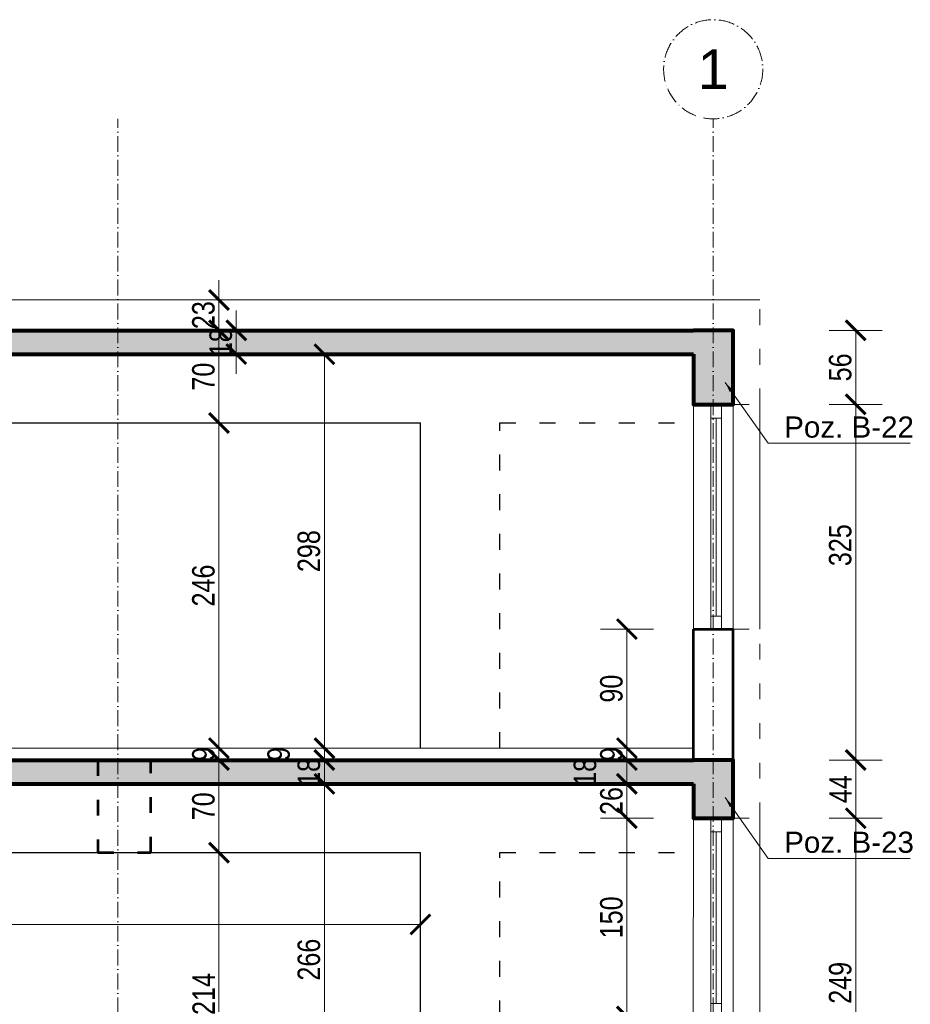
# Model space of a CAD drawing. Header units: inches. Extents: x 201967 to 338763, y -32705 to 30884.
# Tile 5 of 236: x 321472 to 322146, y -26013 to -25268. Entities that reach past the tile are written whole.
import ezdxf
from ezdxf.enums import TextEntityAlignment as Align

# ---------------------------------------------------------------- set-up
doc = ezdxf.new("R2010")
doc.units = ezdxf.units.IN
doc.header["$MEASUREMENT"] = 0
doc.linetypes.add('ACAD_ISO03W100', pattern=[30, 12, -18])
doc.linetypes.add('ACAD_ISO10W100', pattern=[18, 12, -3, 0, -3])
doc.layers.add('00_kreskowanie', color=1, linetype='Continuous', lineweight=5, true_color=0xff0000)
for name, color, linetype, lineweight in [('01 a KONSTRUKCJA żelbet', 94, 'Continuous', 80), ('01 a1 KONSTRUKCJA żelebet', 200, 'Continuous', 53), ('01h3 KONSTRUKCJA pozycje słupy', 252, 'Continuous', 13), ('11 OSIE ściany', 2, 'ACAD_ISO10W100', 5), ('1_OpisPomieszczen', 120, 'Continuous', 9), ('20 KRESKOWANIE ścian', 63, 'Continuous', 5), ('30 WIDOK 1 005', 5, 'Continuous', 5), ('33 WIDOK 4 025', 151, 'Continuous', 25), ('90 WYMIAR', 155, 'Continuous', 9), ('okna', 5, 'Continuous', 0)]:
    doc.layers.add(name, color=color, linetype=linetype, lineweight=lineweight)
doc.styles.add('100 arial', font='arial.ttf', dxfattribs={"width": 0.8, "height": 17})
doc.styles.add('arialcce', font='arial.ttf')
doc.styles.add('OPIS', font='arial.ttf')
doc.styles.add('RomanS', font='romans.shx')
doc.dimstyles.new('100', dxfattribs={"dimscale": 10, "dimtxt": 17, "dimasz": 1.5, "dimexe": 2, "dimexo": 2, "dimgap": 0.3, "dimtad": 1, "dimdec": 1, "dimrnd": 0.5, "dimdsep": 46, "dimtxsty": '100 arial', "dimblk": 'ARCHTICK', "dimcen": 10, "dimclrd": 256, "dimclre": 256, "dimclrt": 256, "dimadec": 0, "dimazin": 0, "dimtfac": 1, "dimtdec": 1, "dimtix": 1, "dimtmove": 1, "dimatfit": 3, "dimfxl": 2, "dimfxlon": 1, "dimtolj": 1, "dimarcsym": 0})
doc.dimstyles.new('DIM100txt12', dxfattribs={"dimtxt": 12, "dimasz": 1.05, "dimexe": 0, "dimexo": 8, "dimgap": 4, "dimtad": 1, "dimdec": 7, "dimrnd": 0.5, "dimdsep": 46, "dimtxsty": 'RomanS', "dimblk1": 'DIM', "dimblk2": 'DIM', "dimsah": 1, "dimcen": 0.09, "dimse1": 1, "dimse2": 1, "dimclrt": 256, "dimadec": 1, "dimazin": 0, "dimtfac": 1, "dimtdec": 7, "dimtix": 1, "dimtofl": 0, "dimtmove": 2, "dimatfit": 3, "dimfxl": 1, "dimtolj": 1, "dimtzin": 0, "dimarcsym": 0})
pattern_1 = [(45, (-320971.5204662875, 26121.34980860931), (-5.303300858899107, 5.303300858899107), []), (45, (-320966.2171654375, 26121.34980860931), (-5.303300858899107, 5.303300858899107), [3.75, -1.875])]

# ---------------------------------------------------------------- blocks, each defined once
blk = doc.blocks.new('rg2234')
at = {"layer": 'okna'}
for p, q in [((114174.3021504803, 14007.73359599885), (114182.3021504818, 14007.73359599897)), ((114178.3021504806, 13857.93291215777), (114178.302150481, 14007.73359599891))]:
    blk.add_line(p, q, dxfattribs=at)
blk.add_lwpolyline([(114182.3021504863, 13848.10504740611), (114182.3021504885, 14018.10504740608), (114174.302150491, 14018.10504740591), (114174.3021504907, 13848.105047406)], close=True, dxfattribs=at)
blk = doc.blocks.new('3e4467')
at = {"layer": 'okna'}
blk.add_line((114174.3021504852, 13519.93291215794), (114182.3021504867, 13519.93291215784), dxfattribs=at)
at = {"layer": '00_kreskowanie', "color": 6}
blk.add_blockref('rg2234', (0, -337.9999999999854), dxfattribs=at)
blk = doc.blocks.new('_ARCHTICK')
at = {"color": 0, "linetype": 'ByBlock', "const_width": 0.15}
blk.add_lwpolyline([(-0.5, -0.5), (0.5, 0.5)], dxfattribs=at)
blk = doc.blocks.new('*D2290')
at = {"layer": '90 WYMIAR', "lineweight": -2, "transparency": 16777216}
for p, q in [((751.305477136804, 275.083163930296), (711.3054771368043, 275.083163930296)), ((731.3054771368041, 9.083163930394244), (731.3054771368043, 275.083163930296)), ((751.3054771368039, 9.083163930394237), (711.3054771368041, 9.083163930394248))]:
    blk.add_line(p, q, dxfattribs=at)
at = {"layer": 'Defpoints', "color": 0, "transparency": 16777216}
for p in [(731.3054771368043, 275.083163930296), (810.2177091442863, 275.083163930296, -1.15710498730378e-05), (810.2177091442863, 9.083163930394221, 1.157104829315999e-05)]:
    blk.add_point(p, dxfattribs=at)
at = {"layer": '90 WYMIAR', "lineweight": -2, "transparency": 16777216, "xscale": 15, "yscale": 15, "zscale": 15}
for p, rotation in [((731.3054771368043, 275.083163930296), 90), ((731.3054771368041, 9.083163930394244), 270)]:
    blk.add_blockref('_ARCHTICK', p, dxfattribs=dict(at, rotation=rotation))
at = {"layer": '90 WYMIAR', "transparency": 16777216, "insert": (719.6257363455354, 142.0831639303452), "char_height": 17, "attachment_point": 5, "rotation": 90, "style": '100 arial'}
blk.add_mtext('\\A1;266', dxfattribs=at)
blk = doc.blocks.new('*D2291')
at = {"layer": '90 WYMIAR', "lineweight": -2, "transparency": 16777216}
for p, q in [((671.5431700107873, 223.0831639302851), (631.5431700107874, 223.0831639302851)), ((651.5431700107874, 223.0831639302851), (651.5431700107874, 9.08316393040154)), ((671.5431700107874, 9.083163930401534), (631.5431700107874, 9.083163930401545))]:
    blk.add_line(p, q, dxfattribs=at)
at = {"layer": 'Defpoints', "color": 0, "transparency": 16777216}
for p in [(804.0253243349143, 223.0831639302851, -1.157104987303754e-05), (651.5431700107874, 9.08316393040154), (797.7925159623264, 9.083163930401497)]:
    blk.add_point(p, dxfattribs=at)
at = {"layer": '90 WYMIAR', "lineweight": -2, "transparency": 16777216, "xscale": 15, "yscale": 15, "zscale": 15}
for p, rotation in [((651.5431700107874, 223.0831639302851), 90), ((651.5431700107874, 9.08316393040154), 270)]:
    blk.add_blockref('_ARCHTICK', p, dxfattribs=dict(at, rotation=rotation))
at = {"layer": '90 WYMIAR', "transparency": 16777216, "insert": (640.0083814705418, 116.0831639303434), "char_height": 17, "attachment_point": 5, "rotation": 90, "style": '100 arial'}
blk.add_mtext('\\A1;214', dxfattribs=at)
blk = doc.blocks.new('*D2309')
at = {"layer": '90 WYMIAR', "lineweight": -2, "transparency": 16777216}
for p, q in [((980.1557903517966, 293.0831639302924), (940.1557903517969, 293.0831639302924)), ((960.1557903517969, 275.083163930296), (960.1557903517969, 293.0831639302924)), ((980.1557903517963, 275.083163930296), (940.1557903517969, 275.083163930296))]:
    blk.add_line(p, q, dxfattribs=at)
at = {"layer": 'Defpoints', "color": 0, "transparency": 16777216}
for p in [(960.1557903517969, 293.0831639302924), (1025.419893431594, 293.0831639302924, -1.15710498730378e-05), (1010.419893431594, 275.083163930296, -1.15710498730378e-05)]:
    blk.add_point(p, dxfattribs=at)
at = {"layer": '90 WYMIAR', "lineweight": -2, "transparency": 16777216, "xscale": 15, "yscale": 15, "zscale": 15}
for p, rotation in [((960.1557903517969, 293.0831639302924), 90), ((960.1557903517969, 275.083163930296), 270)]:
    blk.add_blockref('_ARCHTICK', p, dxfattribs=dict(at, rotation=rotation))
at = {"layer": '90 WYMIAR', "transparency": 16777216, "insert": (928.4760495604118, 284.0831639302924), "char_height": 17, "attachment_point": 5, "rotation": 90, "style": '100 arial'}
blk.add_mtext('\\A1;18', dxfattribs=at)
blk = doc.blocks.new('*D2310')
at = {"layer": '90 WYMIAR', "lineweight": -2, "transparency": 16777216}
for p, q in [((960.1557903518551, 302.0831639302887), (960.1557903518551, 317.0831639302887)), ((980.1557903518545, 302.0831639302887), (940.1557903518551, 302.0831639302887)), ((960.1557903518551, 293.0831639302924), (960.1557903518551, 302.0831639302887)), ((980.1557903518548, 293.0831639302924), (940.1557903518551, 293.0831639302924)), ((960.1557903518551, 293.0831639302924), (960.1557903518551, 278.0831639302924))]:
    blk.add_line(p, q, dxfattribs=at)
at = {"layer": 'Defpoints', "color": 0, "transparency": 16777216}
for p in [(960.1557903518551, 302.0831639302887), (1010.419893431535, 302.0831639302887, -1.15710498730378e-05), (1025.419893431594, 293.0831639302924, -1.15710498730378e-05)]:
    blk.add_point(p, dxfattribs=at)
at = {"layer": '90 WYMIAR', "lineweight": -2, "transparency": 16777216, "xscale": 15, "yscale": 15, "zscale": 15}
for p, rotation in [((960.1557903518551, 302.0831639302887), 270), ((960.1557903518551, 293.0831639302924), 90)]:
    blk.add_blockref('_ARCHTICK', p, dxfattribs=dict(at, rotation=rotation))
at = {"layer": '90 WYMIAR', "transparency": 16777216, "insert": (948.4760495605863, 297.5831639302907), "char_height": 17, "attachment_point": 5, "rotation": 90, "style": '100 arial'}
blk.add_mtext('\\A1;9', dxfattribs=at)
blk = doc.blocks.new('*D2292')
at = {"layer": '90 WYMIAR', "lineweight": -2, "transparency": 16777216}
for p, q in [((980.155790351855, 392.0831639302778), (940.1557903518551, 392.0831639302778)), ((960.1557903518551, 302.0831639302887), (960.1557903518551, 392.0831639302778)), ((980.1557903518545, 302.0831639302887), (940.1557903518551, 302.0831639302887))]:
    blk.add_line(p, q, dxfattribs=at)
at = {"layer": 'Defpoints', "color": 0, "transparency": 16777216}
for p in [(960.1557903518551, 392.0831639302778), (1117.216520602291, 392.0831639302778, -1.157104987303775e-05), (1010.419893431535, 302.0831639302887, -1.15710498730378e-05)]:
    blk.add_point(p, dxfattribs=at)
at = {"layer": '90 WYMIAR', "lineweight": -2, "transparency": 16777216, "xscale": 15, "yscale": 15, "zscale": 15}
for p, rotation in [((960.1557903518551, 392.0831639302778), 90), ((960.1557903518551, 302.0831639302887), 270)]:
    blk.add_blockref('_ARCHTICK', p, dxfattribs=dict(at, rotation=rotation))
at = {"layer": '90 WYMIAR', "transparency": 16777216, "insert": (948.4760495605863, 347.0831639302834), "char_height": 17, "attachment_point": 5, "rotation": 90, "style": '100 arial'}
blk.add_mtext('\\A1;90', dxfattribs=at)
blk = doc.blocks.new('*D2311')
at = {"layer": '90 WYMIAR', "lineweight": -2, "transparency": 16777216}
for p, q in [((731.3054771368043, 293.0831639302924), (731.3054771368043, 308.0831639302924)), ((731.3054771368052, 293.0831639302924), (751.3054771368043, 293.0831639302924)), ((731.3054771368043, 275.083163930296), (731.3054771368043, 293.0831639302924)), ((751.305477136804, 275.083163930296), (711.3054771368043, 275.083163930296)), ((731.3054771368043, 275.083163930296), (731.3054771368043, 260.083163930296))]:
    blk.add_line(p, q, dxfattribs=at)
at = {"layer": 'Defpoints', "color": 0, "transparency": 16777216}
for p in [(711.9840211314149, 293.0831639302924, -1.15710498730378e-05), (731.3054771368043, 293.0831639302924), (810.2177091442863, 275.083163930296, -1.15710498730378e-05)]:
    blk.add_point(p, dxfattribs=at)
at = {"layer": '90 WYMIAR', "lineweight": -2, "transparency": 16777216, "xscale": 15, "yscale": 15, "zscale": 15}
for p, rotation in [((731.3054771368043, 293.0831639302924), 270), ((731.3054771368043, 275.083163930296), 90)]:
    blk.add_blockref('_ARCHTICK', p, dxfattribs=dict(at, rotation=rotation))
at = {"layer": '90 WYMIAR', "transparency": 16777216, "insert": (719.6257363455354, 284.0831639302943), "char_height": 17, "attachment_point": 5, "rotation": 90, "style": '100 arial'}
blk.add_mtext('\\A1;18', dxfattribs=at)
blk = doc.blocks.new('*D2312')
at = {"layer": '90 WYMIAR', "lineweight": -2, "transparency": 16777216}
for p, q in [((751.3054771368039, 302.0831639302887), (711.3054771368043, 302.0831639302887)), ((731.3054771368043, 293.0831639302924), (731.3054771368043, 302.0831639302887)), ((731.3054771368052, 293.0831639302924), (751.3054771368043, 293.0831639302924))]:
    blk.add_line(p, q, dxfattribs=at)
at = {"layer": 'Defpoints', "color": 0, "transparency": 16777216}
for p in [(731.3054771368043, 302.0831639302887), (804.0253243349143, 302.0831639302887, -1.157104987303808e-05), (711.9840211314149, 293.0831639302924, -1.15710498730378e-05)]:
    blk.add_point(p, dxfattribs=at)
at = {"layer": '90 WYMIAR', "lineweight": -2, "transparency": 16777216, "xscale": 15, "yscale": 15, "zscale": 15}
for p, rotation in [((731.3054771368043, 302.0831639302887), 90), ((731.3054771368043, 293.0831639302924), 270)]:
    blk.add_blockref('_ARCHTICK', p, dxfattribs=dict(at, rotation=rotation))
at = {"layer": '90 WYMIAR', "transparency": 16777216, "insert": (696.7937494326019, 297.5831639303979), "char_height": 17, "attachment_point": 5, "rotation": 90, "style": '100 arial'}
blk.add_mtext('\\A1;9', dxfattribs=at)
blk = doc.blocks.new('*D2313')
at = {"layer": '90 WYMIAR', "lineweight": -2, "transparency": 16777216}
for p, q in [((664.6676052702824, 618.0831639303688), (664.6676052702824, 633.0831639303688)), ((684.6676052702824, 618.0831639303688), (644.6676052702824, 618.0831639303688)), ((664.6676052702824, 600.0831639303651), (664.6676052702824, 618.0831639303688)), ((684.6676052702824, 600.0831639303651), (644.6676052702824, 600.0831639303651)), ((664.6676052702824, 600.0831639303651), (664.6676052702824, 585.0831639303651))]:
    blk.add_line(p, q, dxfattribs=at)
at = {"layer": 'Defpoints', "color": 0, "transparency": 16777216}
for p in [(664.6676052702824, 618.0831639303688), (712.0092912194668, 618.0831639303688), (713.1587163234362, 600.0831639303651)]:
    blk.add_point(p, dxfattribs=at)
at = {"layer": '90 WYMIAR', "lineweight": -2, "transparency": 16777216, "xscale": 15, "yscale": 15, "zscale": 15}
for p, rotation in [((664.6676052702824, 618.0831639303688), 270), ((664.6676052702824, 600.0831639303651), 90)]:
    blk.add_blockref('_ARCHTICK', p, dxfattribs=dict(at, rotation=rotation))
at = {"layer": '90 WYMIAR', "transparency": 16777216, "insert": (652.9878644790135, 609.083163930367), "char_height": 17, "attachment_point": 5, "rotation": 90, "style": '100 arial'}
blk.add_mtext('\\A1;18', dxfattribs=at)
blk = doc.blocks.new('*D2293')
at = {"layer": '90 WYMIAR', "lineweight": -2, "transparency": 16777216}
for p, q in [((751.3054771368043, 600.0831639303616), (711.3054771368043, 600.0831639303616)), ((731.3054771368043, 600.0831639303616), (731.3054771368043, 302.0831639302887)), ((751.3054771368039, 302.0831639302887), (711.3054771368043, 302.0831639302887))]:
    blk.add_line(p, q, dxfattribs=at)
at = {"layer": 'Defpoints', "color": 0, "transparency": 16777216}
for p in [(778.7930365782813, 600.0831639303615), (731.3054771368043, 302.0831639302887), (804.0253243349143, 302.0831639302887, -1.157104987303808e-05)]:
    blk.add_point(p, dxfattribs=at)
at = {"layer": '90 WYMIAR', "lineweight": -2, "transparency": 16777216, "xscale": 15, "yscale": 15, "zscale": 15}
for p, rotation in [((731.3054771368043, 600.0831639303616), 90), ((731.3054771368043, 302.0831639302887), 270)]:
    blk.add_blockref('_ARCHTICK', p, dxfattribs=dict(at, rotation=rotation))
at = {"layer": '90 WYMIAR', "transparency": 16777216, "insert": (719.6257363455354, 451.0831639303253), "char_height": 17, "attachment_point": 5, "rotation": 90, "style": '100 arial'}
blk.add_mtext('\\A1;298', dxfattribs=at)
blk = doc.blocks.new('*D2294')
at = {"layer": '90 WYMIAR', "lineweight": -2, "transparency": 16777216}
for p, q in [((631.543170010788, 293.0831639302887), (671.5431700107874, 293.0831639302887)), ((651.5431700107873, 223.0831639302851), (651.5431700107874, 293.0831639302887)), ((671.5431700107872, 223.0831639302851), (631.5431700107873, 223.0831639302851))]:
    blk.add_line(p, q, dxfattribs=at)
at = {"layer": 'Defpoints', "color": 0, "transparency": 16777216}
for p in [(600.0000000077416, 293.0831639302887, -1.157104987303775e-05), (651.5431700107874, 293.0831639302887), (804.0253243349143, 223.0831639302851, -1.157104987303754e-05)]:
    blk.add_point(p, dxfattribs=at)
at = {"layer": '90 WYMIAR', "lineweight": -2, "transparency": 16777216, "xscale": 15, "yscale": 15, "zscale": 15}
for p, rotation in [((651.5431700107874, 293.0831639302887), 90), ((651.5431700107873, 223.0831639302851), 270)]:
    blk.add_blockref('_ARCHTICK', p, dxfattribs=dict(at, rotation=rotation))
at = {"layer": '90 WYMIAR', "transparency": 16777216, "insert": (639.8634292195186, 258.083163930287), "char_height": 17, "attachment_point": 5, "rotation": 90, "style": '100 arial'}
blk.add_mtext('\\A1;70', dxfattribs=at)
blk = doc.blocks.new('*D2295')
at = {"layer": '90 WYMIAR', "lineweight": -2, "transparency": 16777216}
for p, q in [((651.5431700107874, 302.0831639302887), (651.5431700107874, 317.0831639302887)), ((671.5431700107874, 302.0831639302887), (631.5431700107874, 302.0831639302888)), ((651.5431700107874, 293.0831639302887), (651.5431700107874, 302.0831639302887)), ((631.543170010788, 293.0831639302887), (671.5431700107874, 293.0831639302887)), ((651.5431700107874, 293.0831639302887), (651.5431700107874, 278.0831639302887))]:
    blk.add_line(p, q, dxfattribs=at)
at = {"layer": 'Defpoints', "color": 0, "transparency": 16777216}
for p in [(651.5431700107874, 302.0831639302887), (711.3054771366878, 302.0831639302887), (600.0000000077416, 293.0831639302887, -1.157104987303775e-05)]:
    blk.add_point(p, dxfattribs=at)
at = {"layer": '90 WYMIAR', "lineweight": -2, "transparency": 16777216, "xscale": 15, "yscale": 15, "zscale": 15}
for p, rotation in [((651.5431700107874, 302.0831639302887), 270), ((651.5431700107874, 293.0831639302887), 90)]:
    blk.add_blockref('_ARCHTICK', p, dxfattribs=dict(at, rotation=rotation))
at = {"layer": '90 WYMIAR', "transparency": 16777216, "insert": (639.8634292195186, 297.5831639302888), "char_height": 17, "attachment_point": 5, "rotation": 90, "style": '100 arial'}
blk.add_mtext('\\A1;9', dxfattribs=at)
blk = doc.blocks.new('*D2296')
at = {"layer": '90 WYMIAR', "lineweight": -2, "transparency": 16777216}
for p, q in [((671.5431700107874, 548.0831639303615), (631.5431700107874, 548.0831639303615)), ((651.5431700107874, 302.0831639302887), (651.5431700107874, 548.0831639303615)), ((671.5431700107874, 302.0831639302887), (631.5431700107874, 302.0831639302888))]:
    blk.add_line(p, q, dxfattribs=at)
at = {"layer": 'Defpoints', "color": 0, "transparency": 16777216}
for p in [(651.5431700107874, 548.0831639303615), (731.3054771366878, 548.0831639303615), (711.3054771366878, 302.0831639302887)]:
    blk.add_point(p, dxfattribs=at)
at = {"layer": '90 WYMIAR', "lineweight": -2, "transparency": 16777216, "xscale": 15, "yscale": 15, "zscale": 15}
for p, rotation in [((651.5431700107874, 548.0831639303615), 90), ((651.5431700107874, 302.0831639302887), 270)]:
    blk.add_blockref('_ARCHTICK', p, dxfattribs=dict(at, rotation=rotation))
at = {"layer": '90 WYMIAR', "transparency": 16777216, "insert": (639.8634292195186, 425.0831639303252), "char_height": 17, "attachment_point": 5, "rotation": 90, "style": '100 arial'}
blk.add_mtext('\\A1;246', dxfattribs=at)
blk = doc.blocks.new('*D2297')
at = {"layer": '90 WYMIAR', "lineweight": -2, "transparency": 16777216}
for p, q in [((671.5431700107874, 618.0831639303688), (631.5431700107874, 618.0831639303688)), ((651.5431700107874, 548.0831639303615), (651.5431700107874, 618.0831639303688)), ((671.5431700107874, 548.0831639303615), (631.5431700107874, 548.0831639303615))]:
    blk.add_line(p, q, dxfattribs=at)
at = {"layer": 'Defpoints', "color": 0, "transparency": 16777216}
for p in [(651.5431700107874, 618.0831639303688), (711.3054771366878, 618.0831639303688), (731.3054771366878, 548.0831639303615)]:
    blk.add_point(p, dxfattribs=at)
at = {"layer": '90 WYMIAR', "lineweight": -2, "transparency": 16777216, "xscale": 15, "yscale": 15, "zscale": 15}
for p, rotation in [((651.5431700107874, 618.0831639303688), 90), ((651.5431700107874, 548.0831639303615), 270)]:
    blk.add_blockref('_ARCHTICK', p, dxfattribs=dict(at, rotation=rotation))
at = {"layer": '90 WYMIAR', "transparency": 16777216, "insert": (639.8634292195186, 583.0831639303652), "char_height": 17, "attachment_point": 5, "rotation": 90, "style": '100 arial'}
blk.add_mtext('\\A1;70', dxfattribs=at)
blk = doc.blocks.new('*D2317')
at = {"layer": '90 WYMIAR', "lineweight": -2, "transparency": 16777216}
for p, q in [((55.00000000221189, 188.7768208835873), (55.00000000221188, 148.7768208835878)), ((804.0253243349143, 188.7768208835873), (804.0253243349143, 148.7768208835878)), ((55.00000000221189, 168.7768208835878), (804.0253243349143, 168.7768208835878))]:
    blk.add_line(p, q, dxfattribs=at)
at = {"layer": 'Defpoints', "color": 0, "transparency": 16777216}
for p in [(55.00000000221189, 223.0831639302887, -1.157104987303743e-05), (804.0253243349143, 223.0831639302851, -1.173556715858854e-05), (804.0253243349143, 168.7768208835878)]:
    blk.add_point(p, dxfattribs=at)
at = {"layer": '90 WYMIAR', "lineweight": -2, "transparency": 16777216, "xscale": 15, "yscale": 15, "zscale": 15, "rotation": 180}
blk.add_blockref('_ARCHTICK', (55.00000000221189, 168.7768208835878), dxfattribs=at)
at = {"layer": '90 WYMIAR', "lineweight": -2, "transparency": 16777216, "xscale": 15, "yscale": 15, "zscale": 15}
blk.add_blockref('_ARCHTICK', (804.0253243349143, 168.7768208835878), dxfattribs=at)
at = {"layer": '90 WYMIAR', "transparency": 16777216, "insert": (429.5126621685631, 180.4565616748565), "char_height": 17, "attachment_point": 5, "style": '100 arial'}
blk.add_mtext('\\A1;749', dxfattribs=at)
blk = doc.blocks.new('*D2318')
at = {"layer": '90 WYMIAR', "lineweight": -2, "transparency": 16777216}
for p, q in [((651.5431700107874, 641.083163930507), (651.5431700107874, 656.083163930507)), ((631.5431700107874, 641.083163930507), (671.5431700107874, 641.083163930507)), ((651.5431700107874, 618.0831639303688), (651.5431700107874, 641.083163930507)), ((671.5431700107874, 618.0831639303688), (631.5431700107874, 618.0831639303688)), ((651.5431700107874, 618.0831639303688), (651.5431700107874, 603.0831639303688))]:
    blk.add_line(p, q, dxfattribs=at)
at = {"layer": 'Defpoints', "color": 0, "transparency": 16777216}
for p in [(512.9182303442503, 641.083163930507), (651.5431700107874, 641.083163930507), (711.3054771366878, 618.0831639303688)]:
    blk.add_point(p, dxfattribs=at)
at = {"layer": '90 WYMIAR', "lineweight": -2, "transparency": 16777216, "xscale": 15, "yscale": 15, "zscale": 15}
for p, rotation in [((651.5431700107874, 641.083163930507), 270), ((651.5431700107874, 618.0831639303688), 90)]:
    blk.add_blockref('_ARCHTICK', p, dxfattribs=dict(at, rotation=rotation))
at = {"layer": '90 WYMIAR', "transparency": 16777216, "insert": (639.8576311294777, 629.583163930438), "char_height": 17, "attachment_point": 5, "rotation": 90, "style": '100 arial'}
blk.add_mtext('\\A1;23', dxfattribs=at)
blk = doc.blocks.new('*D2319')
at = {"layer": '90 WYMIAR', "lineweight": -2, "transparency": 16777216}
for p, q in [((1113.225870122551, 618.0831639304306), (1153.225870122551, 618.0831639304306)), ((1133.225870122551, 562.0831639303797), (1133.225870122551, 618.0831639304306)), ((1113.225870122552, 562.0831639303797), (1153.225870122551, 562.0831639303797))]:
    blk.add_line(p, q, dxfattribs=at)
at = {"layer": 'Defpoints', "color": 0, "transparency": 16777216}
for p in [(1040.419970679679, 618.0831639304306), (1133.225870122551, 618.0831639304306), (1040.71394548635, 562.0831639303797, -2.314209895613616e-05)]:
    blk.add_point(p, dxfattribs=at)
at = {"layer": '90 WYMIAR', "lineweight": -2, "transparency": 16777216, "xscale": 15, "yscale": 15, "zscale": 15}
for p, rotation in [((1133.225870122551, 618.0831639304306), 90), ((1133.225870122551, 562.0831639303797), 270)]:
    blk.add_blockref('_ARCHTICK', p, dxfattribs=dict(at, rotation=rotation))
at = {"layer": '90 WYMIAR', "transparency": 16777216, "insert": (1121.546129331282, 590.0831639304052), "char_height": 17, "attachment_point": 5, "rotation": 90, "style": '100 arial'}
blk.add_mtext('\\A1;56', dxfattribs=at)
blk = doc.blocks.new('*D2320')
at = {"layer": '90 WYMIAR', "lineweight": -2, "transparency": 16777216}
for p, q in [((1113.225947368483, 618.0831639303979), (1153.225947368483, 618.0831639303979)), ((1133.225947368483, 618.0831639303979), (1133.225947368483, 293.0831639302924)), ((1113.225947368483, 293.0831639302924), (1153.225947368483, 293.0831639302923))]:
    blk.add_line(p, q, dxfattribs=at)
at = {"layer": 'Defpoints', "color": 0, "transparency": 16777216}
for p in [(1040.419970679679, 618.0831639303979), (1040.419893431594, 293.0831639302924, -1.157104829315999e-05), (1133.225947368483, 293.0831639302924)]:
    blk.add_point(p, dxfattribs=at)
at = {"layer": '90 WYMIAR', "lineweight": -2, "transparency": 16777216, "xscale": 15, "yscale": 15, "zscale": 15}
for p, rotation in [((1133.225947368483, 618.0831639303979), 90), ((1133.225947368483, 293.0831639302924), 270)]:
    blk.add_blockref('_ARCHTICK', p, dxfattribs=dict(at, rotation=rotation))
at = {"layer": '90 WYMIAR', "transparency": 16777216, "insert": (1121.540408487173, 455.5831639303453), "char_height": 17, "attachment_point": 5, "rotation": 90, "style": '100 arial'}
blk.add_mtext('\\A1;325', dxfattribs=at)
blk = doc.blocks.new('*D2321')
at = {"layer": '90 WYMIAR', "lineweight": -2, "transparency": 16777216}
for p, q in [((1113.225870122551, 293.0831639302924), (1153.225870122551, 293.0831639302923)), ((1133.225870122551, 293.0831639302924), (1133.225870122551, 249.0831639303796)), ((1113.225870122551, 249.0831639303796), (1153.225870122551, 249.0831639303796))]:
    blk.add_line(p, q, dxfattribs=at)
at = {"layer": 'Defpoints', "color": 0, "transparency": 16777216}
for p in [(1040.419893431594, 293.0831639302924, -1.15710498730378e-05), (1040.71394548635, 249.0831639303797), (1133.225870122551, 249.0831639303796)]:
    blk.add_point(p, dxfattribs=at)
at = {"layer": '90 WYMIAR', "lineweight": -2, "transparency": 16777216, "xscale": 15, "yscale": 15, "zscale": 15}
for p, rotation in [((1133.225870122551, 293.0831639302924), 90), ((1133.225870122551, 249.0831639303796), 270)]:
    blk.add_blockref('_ARCHTICK', p, dxfattribs=dict(at, rotation=rotation))
at = {"layer": '90 WYMIAR', "transparency": 16777216, "insert": (1121.725870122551, 271.0831639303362), "char_height": 17, "attachment_point": 5, "rotation": 90, "style": '100 arial'}
blk.add_mtext('\\A1;44', dxfattribs=at)
blk = doc.blocks.new('*D2322')
at = {"layer": '90 WYMIAR', "lineweight": -2, "transparency": 16777216}
for p, q in [((1113.225870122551, 249.0831639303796), (1153.225870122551, 249.0831639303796)), ((1133.225870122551, 249.0831639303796), (1133.225870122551, 3.611689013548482e-12)), ((1113.225870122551, 3.61735455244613e-12), (1153.225870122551, 3.606023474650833e-12))]:
    blk.add_line(p, q, dxfattribs=at)
at = {"layer": 'Defpoints', "color": 0, "transparency": 16777216}
for p in [(1040.71394548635, 249.0831639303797), (1040.419893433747, 3.637978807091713e-12), (1133.225870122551, 3.611689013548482e-12)]:
    blk.add_point(p, dxfattribs=at)
at = {"layer": '90 WYMIAR', "lineweight": -2, "transparency": 16777216, "xscale": 15, "yscale": 15, "zscale": 15}
for p, rotation in [((1133.225870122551, 249.0831639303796), 90), ((1133.225870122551, 3.611689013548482e-12), 270)]:
    blk.add_blockref('_ARCHTICK', p, dxfattribs=dict(at, rotation=rotation))
at = {"layer": '90 WYMIAR', "transparency": 16777216, "insert": (1121.546129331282, 124.5415819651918), "char_height": 17, "attachment_point": 5, "rotation": 90, "style": '100 arial'}
blk.add_mtext('\\A1;249', dxfattribs=at)
blk = doc.blocks.new('*D2326')
at = {"layer": '90 WYMIAR', "lineweight": -2, "transparency": 16777216}
for p, q in [((980.1557903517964, 275.083163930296), (940.155790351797, 275.083163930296)), ((960.155790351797, 275.083163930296), (960.1557903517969, 249.0831639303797)), ((980.1557903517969, 249.0831639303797), (940.1557903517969, 249.0831639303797))]:
    blk.add_line(p, q, dxfattribs=at)
at = {"layer": 'Defpoints', "color": 0, "transparency": 16777216}
for p in [(1010.419893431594, 275.083163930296, -1.15710498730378e-05), (960.1557903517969, 249.0831639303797), (1010.419893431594, 249.0831639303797)]:
    blk.add_point(p, dxfattribs=at)
at = {"layer": '90 WYMIAR', "lineweight": -2, "transparency": 16777216, "xscale": 15, "yscale": 15, "zscale": 15}
for p, rotation in [((960.155790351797, 275.083163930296), 90), ((960.1557903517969, 249.0831639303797), 270)]:
    blk.add_blockref('_ARCHTICK', p, dxfattribs=dict(at, rotation=rotation))
at = {"layer": '90 WYMIAR', "transparency": 16777216, "insert": (948.4760495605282, 262.083163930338), "char_height": 17, "attachment_point": 5, "rotation": 90, "style": '100 arial'}
blk.add_mtext('\\A1;26', dxfattribs=at)
blk = doc.blocks.new('*D2327')
at = {"layer": '90 WYMIAR', "lineweight": -2, "transparency": 16777216}
for p, q in [((980.1557903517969, 249.0831639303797), (940.1557903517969, 249.0831639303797)), ((960.1557903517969, 249.0831639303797), (960.1557903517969, 99.08316393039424)), ((980.1557903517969, 99.08316393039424), (940.1557903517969, 99.08316393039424))]:
    blk.add_line(p, q, dxfattribs=at)
at = {"layer": 'Defpoints', "color": 0, "transparency": 16777216}
for p in [(1010.419893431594, 249.0831639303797), (960.1557903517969, 99.08316393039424), (1010.419893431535, 99.08316393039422)]:
    blk.add_point(p, dxfattribs=at)
at = {"layer": '90 WYMIAR', "lineweight": -2, "transparency": 16777216, "xscale": 15, "yscale": 15, "zscale": 15}
for p, rotation in [((960.1557903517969, 249.0831639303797), 90), ((960.1557903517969, 99.08316393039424), 270)]:
    blk.add_blockref('_ARCHTICK', p, dxfattribs=dict(at, rotation=rotation))
at = {"layer": '90 WYMIAR', "transparency": 16777216, "insert": (948.4760495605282, 174.0831639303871), "char_height": 17, "attachment_point": 5, "rotation": 90, "style": '100 arial'}
blk.add_mtext('\\A1;150', dxfattribs=at)
blk = doc.blocks.new('DIM')
for p, q in [((7.275957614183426e-12, -13.00000000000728), (7.275957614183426e-12, 12.99999999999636)), ((8.000000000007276, -7.275957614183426e-12), (-7.999999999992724, -7.275957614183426e-12))]:
    blk.add_line(p, q)
at = {"const_width": 1.714285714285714}
blk.add_lwpolyline([(5.714285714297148, 5.714285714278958), (-5.71428571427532, -5.71428571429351)], dxfattribs=at)
blk = doc.blocks.new('1 przekrój D Jagielońska')
at = {"layer": '20 KRESKOWANIE ścian'}
h = blk.add_hatch(dxfattribs=at)
h.set_pattern_fill('ANSI33', color=256, scale=30)
h.set_pattern_definition(pattern_1)
h.paths.add_polyline_path([(1040.419970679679, 618.0831639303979), (1010.419970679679, 618.0831639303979), (-31.71259418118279, 618.0831639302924), (-31.71259418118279, 600.0831639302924), (-14.99999999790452, 600.083163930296), (-14.99999999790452, 588.0831639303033), (15.00000000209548, 588.0831639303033), (15.00000000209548, 600.083163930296), (1010.419970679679, 600.0831639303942), (1010.419970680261, 562.0831639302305), (1040.419970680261, 562.0831639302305)])
h = blk.add_hatch(dxfattribs=at)
h.set_pattern_fill('ANSI33', color=256, scale=30)
h.set_pattern_definition(pattern_1)
h.paths.add_polyline_path([(1040.419893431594, 293.0831639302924), (1010.419893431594, 293.0831639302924), (-32.78229085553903, 293.083163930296), (-32.78229085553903, 275.083163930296), (-14.99999999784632, 275.083163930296), (-14.99999999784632, 263.0831639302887), (15.00000000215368, 263.0831639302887), (15.00000000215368, 275.083163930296), (1010.419893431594, 275.083163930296), (1010.419893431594, 249.0831639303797), (1040.419893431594, 249.0831639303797)])
at = {"layer": '01 a KONSTRUKCJA żelbet'}
for p, q in [((-31.71259418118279, 618.0831639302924), (1010.419970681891, 618.0831639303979)), ((15.00000000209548, 600.083163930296), (1010.419970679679, 600.0831639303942)), ((-32.78229085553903, 293.083163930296, -1.15710498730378e-05), (1010.419893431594, 293.0831639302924, -1.15710498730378e-05)), ((15.00000000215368, 275.083163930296, -1.15710498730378e-05), (1010.419893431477, 275.083163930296, -1.15710498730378e-05))]:
    blk.add_line(p, q, dxfattribs=at)
blk.add_lwpolyline([(1010.419970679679, 600.0831639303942), (1010.419970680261, 562.0831639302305), (1040.419970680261, 562.0831639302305), (1040.419970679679, 618.0831639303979), (1010.419970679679, 618.0831639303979)], dxfattribs=at)
at = {"layer": '01 a KONSTRUKCJA żelbet', "elevation": -1.15710498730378e-05}
blk.add_lwpolyline([(1010.419893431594, 275.083163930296), (1010.419893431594, 249.0831639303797), (1040.419893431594, 249.0831639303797), (1040.419893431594, 293.0831639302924), (1010.419893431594, 293.0831639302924)], dxfattribs=at)
at = {"layer": '01 a1 KONSTRUKCJA żelebet'}
for p, q in [((1010.419893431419, 293.0831639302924, -1.15710498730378e-05), (1010.419893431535, 392.0831639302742)), ((1010.419893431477, 392.0831639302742), (1040.419893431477, 392.0831639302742)), ((1040.419893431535, 290.0831639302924), (1040.419893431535, 392.0831639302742))]:
    blk.add_line(p, q, dxfattribs=at)
at = {"layer": '01 a1 KONSTRUKCJA żelebet', "linetype": 'ACAD_ISO03W100', "elevation": -1.157104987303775e-05}
blk.add_lwpolyline([(560.0000000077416, 223.0831639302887), (600.0000000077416, 223.0831639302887), (600.0000000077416, 293.0831639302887), (560.0000000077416, 293.0831639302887)], close=True, dxfattribs=at)
at = {"layer": '11 OSIE ściany'}
for p, q in [((574.9999999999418, -513.9168360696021), (574.9999999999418, 778.0831639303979)), ((1025.419893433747, -513.9168360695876), (1025.419893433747, 778.0831639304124))]:
    blk.add_line(p, q, dxfattribs=at)
blk.add_circle((1025.419893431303, 815.5831639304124), 37.5, dxfattribs=at)
at = {"layer": '1_OpisPomieszczen', "color": 252}
for p, q in [((1010.419970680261, 392.0831639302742), (1010.419970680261, 562.0831639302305)), ((1040.41997067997, 392.0831639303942), (1040.419970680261, 562.0831639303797)), ((1060.618674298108, 392.0831639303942, -1.157104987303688e-05), (1060.618674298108, 562.083163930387, -1.157104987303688e-05)), ((1060.618674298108, 99.08316393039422), (1060.618674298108, 249.0831639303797))]:
    blk.add_line(p, q, dxfattribs=at)
blk.add_lwpolyline([(1010.419893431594, 249.0831639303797), (1040.41997067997, 249.0831639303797), (1040.458659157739, 99.08316393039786), (1010.381127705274, 99.08316393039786)], close=True, dxfattribs=at)
at = {"layer": '30 WIDOK 1 005'}
for p, q in [((-34.78229085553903, 641.0831639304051), (1060.61875154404, 641.0831639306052)), ((25.21770914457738, 302.0831639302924, -1.15710498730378e-05), (1010.419893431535, 302.0831639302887, -1.15710498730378e-05))]:
    blk.add_line(p, q, dxfattribs=at)
at = {"layer": '30 WIDOK 1 005', "linetype": 'ACAD_ISO03W100'}
for p, q in [((1060.618751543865, 562.083163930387), (1060.61875154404, 641.0831639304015)), ((1040.714022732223, 562.0831639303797, -2.314209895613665e-05), (1060.61875154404, 562.083163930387, -2.314209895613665e-05)), ((1040.713945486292, 392.0831639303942, -1.157104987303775e-05), (1060.61867429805, 392.0831639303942, -1.157104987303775e-05)), ((1060.618674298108, 249.0831639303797, 1.157104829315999e-05), (1060.61867429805, 392.0831639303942, 1.157104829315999e-05)), ((1040.71394548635, 249.0831639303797), (1060.618674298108, 249.0831639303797))]:
    blk.add_line(p, q, dxfattribs=at)
at = {"layer": '33 WIDOK 4 025'}
for p, q in [((55.0000000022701, 548.083163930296), (804.0253243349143, 548.0831639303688)), ((804.0253243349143, 302.0831639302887, -1.157104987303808e-05), (804.0253243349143, 548.0831639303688, -1.085767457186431e-05)), ((55.00000000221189, 223.0831639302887, -1.157104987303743e-05), (804.0253243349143, 223.0831639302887, -1.157104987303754e-05)), ((804.0253243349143, 9.083163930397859), (804.0253243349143, 223.0831639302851, -1.173556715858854e-05))]:
    blk.add_line(p, q, dxfattribs=at)
at = {"layer": '33 WIDOK 4 025', "linetype": 'ACAD_ISO03W100'}
for p, q in [((864.0254015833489, 302.0831639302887, -3.5668844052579e-07), (864.0254015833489, 548.0831639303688, 3.566868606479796e-07)), ((864.0254015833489, 548.0831639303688, 3.566868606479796e-07), (1009.852064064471, 548.0831639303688)), ((864.0254015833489, 9.083163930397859, 1.121436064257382e-05), (864.0254015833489, 223.0831639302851, -5.212057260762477e-07)), ((864.0254015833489, 223.0831639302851, -5.212057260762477e-07), (1009.852064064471, 223.0831639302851))]:
    blk.add_line(p, q, dxfattribs=at)
at = {"layer": 'okna'}
for p, q in [((1023.636414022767, 238.7117125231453), (1031.63641402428, 238.7117125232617)), ((1027.636414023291, 108.9110286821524), (1027.636414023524, 238.7117125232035)), ((1023.636414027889, 108.9110286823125), (1031.636414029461, 108.9110286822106))]:
    blk.add_line(p, q, dxfattribs=at)
blk.add_lwpolyline([(1031.636414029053, 99.08316393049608), (1031.636414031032, 249.0831639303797), (1023.636414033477, 249.083163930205), (1023.636414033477, 99.08316393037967)], close=True, dxfattribs=at)
at = {"layer": '00_kreskowanie', "color": 6}
blk.add_blockref('3e4467', (-113150.6657364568, -13118.02188347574, -1.157104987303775e-05), dxfattribs=at)
at = {"layer": '01h3 KONSTRUKCJA pozycje słupy', "char_height": 16, "attachment_point": 4, "style": 'OPIS'}
for s, insert in [('Poz. B-22', (1079.102824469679, 544.8399883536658)), ('Poz. B-23', (1079.102824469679, 230.7812739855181))]:
    blk.add_mtext(s, dxfattribs=dict(at, insert=insert))
at = {"layer": '11 OSIE ściany', "style": 'arialcce'}
blk.add_text('1', height=30, dxfattribs=at).set_placement((1025.419893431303, 815.5831639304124), align=Align.MIDDLE_CENTER)
at = {"layer": '90 WYMIAR'}
for base, p1, p2, picture, middle in [((651.5431700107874, 641.083163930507), (711.3054771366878, 618.0831639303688), (512.9182303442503, 641.083163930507), '*D2318', (639.8576311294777, 629.583163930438)), ((651.5431700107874, 618.0831639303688), (731.3054771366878, 548.0831639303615), (711.3054771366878, 618.0831639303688), '*D2297', (639.8634292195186, 583.0831639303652)), ((1133.225947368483, 293.0831639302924), (1040.419970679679, 618.0831639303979), (1040.419893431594, 293.0831639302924, -1.157104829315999e-05), '*D2320', (1121.540408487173, 455.5831639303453)), ((1133.225870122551, 618.0831639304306), (1040.71394548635, 562.0831639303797, -2.314209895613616e-05), (1040.419970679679, 618.0831639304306), '*D2319', (1121.546129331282, 590.0831639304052)), ((731.3054771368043, 302.0831639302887), (778.7930365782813, 600.0831639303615), (804.0253243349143, 302.0831639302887, -1.157104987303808e-05), '*D2293', (719.6257363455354, 451.0831639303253)), ((651.5431700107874, 548.0831639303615), (711.3054771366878, 302.0831639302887), (731.3054771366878, 548.0831639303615), '*D2296', (639.8634292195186, 425.0831639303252)), ((960.1557903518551, 392.0831639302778), (1010.419893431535, 302.0831639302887, -1.15710498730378e-05), (1117.216520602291, 392.0831639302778, -1.157104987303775e-05), '*D2292', (948.4760495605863, 347.0831639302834)), ((651.5431700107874, 302.0831639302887), (600.0000000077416, 293.0831639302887, -1.157104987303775e-05), (711.3054771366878, 302.0831639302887), '*D2295', (639.8634292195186, 297.5831639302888)), ((960.1557903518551, 302.0831639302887), (1025.419893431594, 293.0831639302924, -1.15710498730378e-05), (1010.419893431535, 302.0831639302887, -1.15710498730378e-05), '*D2310', (948.4760495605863, 297.5831639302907)), ((731.3054771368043, 293.0831639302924), (810.2177091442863, 275.083163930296, -1.15710498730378e-05), (711.9840211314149, 293.0831639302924, -1.15710498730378e-05), '*D2311', (719.6257363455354, 284.0831639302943)), ((651.5431700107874, 293.0831639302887), (804.0253243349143, 223.0831639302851, -1.157104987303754e-05), (600.0000000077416, 293.0831639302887, -1.157104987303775e-05), '*D2294', (639.8634292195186, 258.083163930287)), ((1133.225870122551, 249.0831639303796), (1040.419893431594, 293.0831639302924, -1.15710498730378e-05), (1040.71394548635, 249.0831639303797), '*D2321', (1121.725870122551, 271.0831639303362)), ((731.3054771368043, 275.083163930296), (810.2177091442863, 9.083163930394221, 1.157104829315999e-05), (810.2177091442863, 275.083163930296, -1.15710498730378e-05), '*D2290', (719.6257363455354, 142.0831639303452)), ((960.1557903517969, 249.0831639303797), (1010.419893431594, 275.083163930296, -1.15710498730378e-05), (1010.419893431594, 249.0831639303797), '*D2326', (948.4760495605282, 262.083163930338)), ((960.1557903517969, 99.08316393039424), (1010.419893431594, 249.0831639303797), (1010.419893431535, 99.08316393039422), '*D2327', (948.4760495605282, 174.0831639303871)), ((1133.225870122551, 3.611689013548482e-12), (1040.71394548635, 249.0831639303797), (1040.419893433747, 3.637978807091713e-12), '*D2322', (1121.546129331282, 124.5415819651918)), ((651.5431700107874, 9.08316393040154), (804.0253243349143, 223.0831639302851, -1.157104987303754e-05), (797.7925159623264, 9.083163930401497), '*D2291', (640.0083814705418, 116.0831639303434))]:
    dim = blk.add_linear_dim(base=base, p1=p1, p2=p2, angle=90, dimstyle='100', dxfattribs=at)
    dim.commit()
    dim.dimension.update_dxf_attribs({"geometry": picture, "text_midpoint": middle})
dim = blk.add_linear_dim(base=(664.6676052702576, 618.0831639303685), p1=(713.1587163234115, 600.0831639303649), p2=(712.009291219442, 618.0831639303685), angle=90, dimstyle='100', dxfattribs=at)
dim.commit()
dim.dimension.update_dxf_attribs({"geometry": '*D2313', "text_midpoint": (652.9878644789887, 609.0831639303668), "insert": (-2.478373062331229e-11, -2.273736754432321e-13)})
for base, p1, p2, picture, middle in [((731.3054771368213, 302.0831639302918), (711.9840211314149, 293.0831639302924, -1.15710498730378e-05), (804.0253243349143, 302.0831639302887, -1.157104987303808e-05), '*D2312', (708.4734902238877, 297.5831639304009)), ((960.1557903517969, 293.0831639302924), (1010.419893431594, 275.083163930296, -1.15710498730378e-05), (1025.419893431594, 293.0831639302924, -1.15710498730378e-05), '*D2309', (940.1557903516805, 284.0831639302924))]:
    dim = blk.add_linear_dim(base=base, p1=p1, p2=p2, angle=90, dimstyle='100', dxfattribs=at)
    dim.commit()
    dim.dimension.update_dxf_attribs({"geometry": picture, "text_midpoint": middle, "dimtype": 128})
dim = blk.add_linear_dim(base=(804.0253243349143, 168.7768208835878), p1=(55.00000000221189, 223.0831639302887, -1.157104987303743e-05), p2=(804.0253243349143, 223.0831639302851, -1.173556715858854e-05), dimstyle='100', dxfattribs=at)
dim.commit()
dim.dimension.update_dxf_attribs({"geometry": '*D2317', "text_midpoint": (429.5126621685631, 180.4565616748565)})
at = {"layer": '01h3 KONSTRUKCJA pozycje słupy', "annotation_type": 0, "has_hookline": 1, "hookline_direction": 0}
for points, text_width in [([(1034.467517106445, 578.7461381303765), (1067.102824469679, 532.6762775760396), (1075.102824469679, 532.6762775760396)], 95.24693042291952), ([(1034.467517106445, 264.6874237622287), (1067.102824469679, 218.6066491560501), (1075.102824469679, 218.6066491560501)], 95.41064120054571)]:
    blk.add_leader(points, dimstyle='DIM100txt12', override={"dimasz": 8, "dimgap": 4, "dimtad": 1}, dxfattribs=dict(at, text_width=text_width))

msp = doc.modelspace()

# ---------------------------------------------------------------- block references
at = {"layer": '30 WIDOK 1 005'}
msp.add_blockref('1 przekrój D Jagielońska', (320971.5204662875, -26121.34980860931), dxfattribs=at)

doc.saveas('drawing.dxf')
